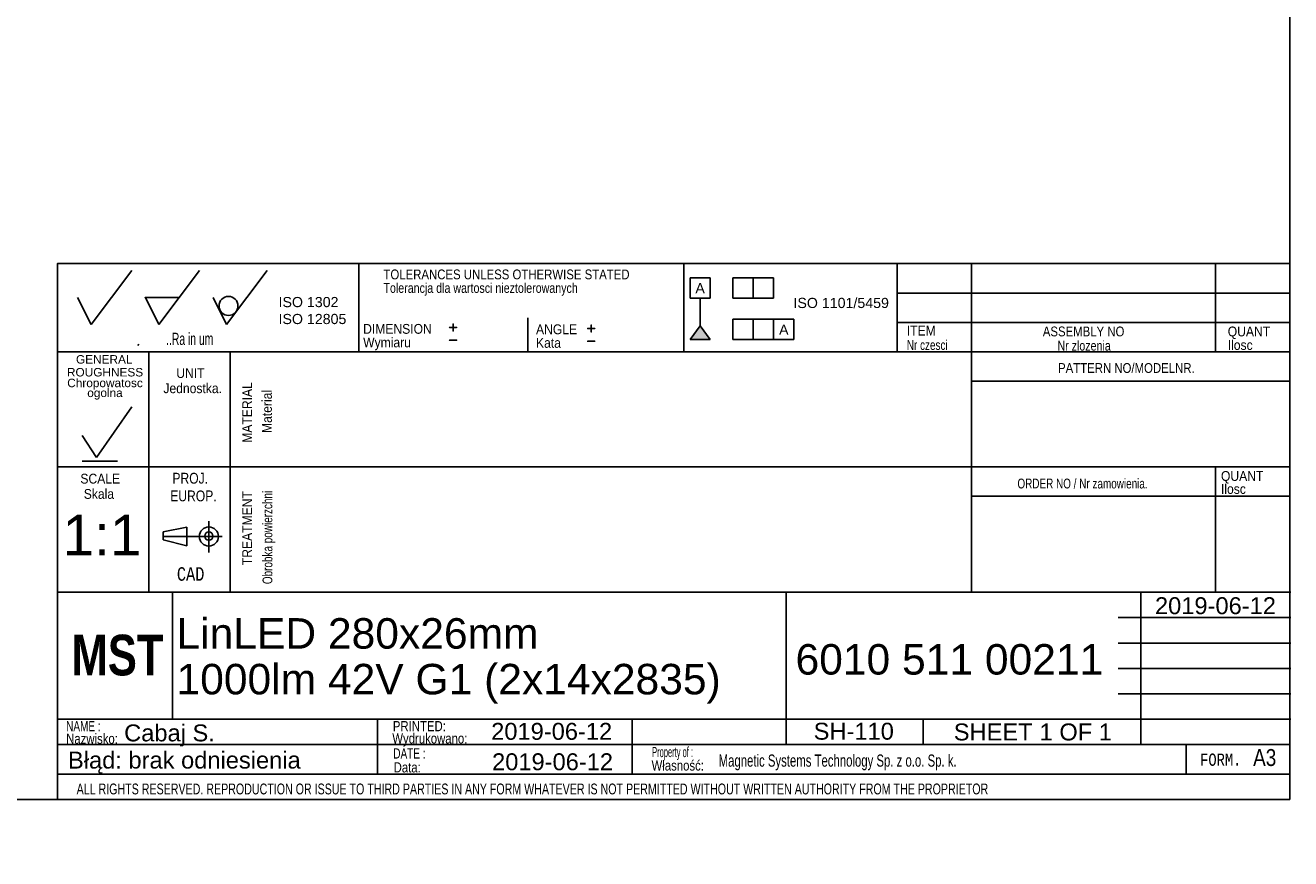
# Model space of a CAD drawing. Header units: millimetres. Extents: x 16 to 406, y 5 to 285.
# Tile 2 of 3: x 219 to 406, y 5 to 128. Entities that reach past the tile are written whole.
import ezdxf
from ezdxf.entities.mleader import LeaderData, LeaderLine
from ezdxf.enums import TextEntityAlignment as Align
from ezdxf.lldxf.tags import DXFTag
from ezdxf.math import Vec2, Vec3

# ---------------------------------------------------------------- set-up
doc = ezdxf.new("R2010")
doc.units = ezdxf.units.MM
doc.layers.add('10', color=7, linetype='Continuous')
doc.layers.add('Default', color=7, linetype='Continuous')
doc.styles.add('SEACAD_Arial', font='arial.ttf')
doc.styles.add('SEACAD_Lucida_Console', font='lucon.TTF', dxfattribs={"width": 0.8})
tags = doc.linetypes.add('CENTER2', pattern=[28.575, 19.05, -3.175, 3.175, -3.175]).pattern_tags.tags
tags[10:11] = [DXFTag(74, 4), DXFTag(75, 0), DXFTag(340, '0'), DXFTag(46, 0.0), DXFTag(50, 0.0), DXFTag(44, 0.0), DXFTag(45, 0.0)]
tags[8:9] = [DXFTag(74, 4), DXFTag(75, 0), DXFTag(340, '0'), DXFTag(46, 0.0), DXFTag(50, 0.0), DXFTag(44, 0.0), DXFTag(45, 0.0)]
tags[6:7] = [DXFTag(74, 4), DXFTag(75, 0), DXFTag(340, '0'), DXFTag(46, 0.0), DXFTag(50, 0.0), DXFTag(44, 0.0), DXFTag(45, 0.0)]
tags[4:5] = [DXFTag(74, 4), DXFTag(75, 0), DXFTag(340, '0'), DXFTag(46, 0.0), DXFTag(50, 0.0), DXFTag(44, 0.0), DXFTag(45, 0.0)]

# ---------------------------------------------------------------- blocks, each defined once
blk = doc.blocks.new('SEANNOT_GROUP7')
at = {"layer": 'Default', "color": 7, "linetype": 'Continuous', "style": 'SEACAD_Arial'}
for s, p in [('LinLED 280x26mm ', (241.26, 40.37)), ('1000lm 42V G1 (2x14x2835)', (241.26, 33.62))]:
    blk.add_text(s, height=4.5, dxfattribs=at).set_placement(p, align=Align.TOP_LEFT)
blk = doc.blocks.new('SEANNOT_GROUP8')
at = {"layer": 'Default', "color": 7, "linetype": 'Continuous', "style": 'SEACAD_Arial'}
blk.add_text('6010 511 00211', height=4.5, dxfattribs=at).set_placement((332.67, 36.54), align=Align.TOP_LEFT)
blk = doc.blocks.new('SEANNOT_GROUP9')
at = {"layer": 'Default', "color": 7, "linetype": 'Continuous', "style": 'SEACAD_Arial'}
blk.add_text('Cabaj S.', height=2.5, dxfattribs=at).set_placement((233.53, 24.68), align=Align.TOP_LEFT)
blk = doc.blocks.new('SEANNOT_GROUP10')
at = {"layer": 'Default', "color": 7, "linetype": 'Continuous', "style": 'SEACAD_Arial'}
blk.add_text('SH-110', height=2.5, dxfattribs=at).set_placement((335.35, 24.93), align=Align.TOP_LEFT)
blk = doc.blocks.new('SEANNOT_GROUP11')
at = {"layer": 'Default', "color": 7, "linetype": 'Continuous', "style": 'SEACAD_Arial'}
blk.add_text('2019-06-12', height=2.5, dxfattribs=at).set_placement((287.86, 20.42), align=Align.TOP_LEFT)
blk = doc.blocks.new('SEANNOT_GROUP12')
at = {"layer": 'Default', "color": 7, "linetype": 'Continuous', "style": 'SEACAD_Arial'}
blk.add_text('1:1', height=6, dxfattribs=at).set_placement((224.43, 55.64), align=Align.TOP_LEFT)
blk = doc.blocks.new('_Dot')
at = {"color": 0, "linetype": 'ByBlock', "lineweight": -2}
blk.add_line((-0.5, 0), (-1, 0), dxfattribs=at)
at = {"color": 0, "linetype": 'ByBlock', "const_width": 0.5}
blk.add_lwpolyline([(-0.25, 0, 1), (0.25, 0, 1)], format="xyb", close=True, dxfattribs=at)
blk = doc.blocks.new('SEANNOT_GROUP14')
at = {"layer": 'Default', "color": 7, "linetype": 'Continuous', "style": 'SEACAD_Arial'}
blk.add_text('2019-06-12', height=2.5, dxfattribs=at).set_placement((287.73, 24.91), align=Align.TOP_LEFT)
blk = doc.blocks.new('SEANNOT_GROUP15')
at = {"layer": 'Default', "color": 7, "linetype": 'Continuous', "style": 'SEACAD_Arial'}
for s, p in [('SHEET ', (356.04, 24.82)), ('1', (368.7, 24.82)), (' OF ', (370.66, 24.82)), ('1', (377.45, 24.82))]:
    blk.add_text(s, height=2.5, dxfattribs=at).set_placement(p, align=Align.TOP_LEFT)
blk = doc.blocks.new('SEANNOT_GROUP16')
at = {"layer": 'Default', "color": 7, "linetype": 'Continuous', "style": 'SEACAD_Arial'}
blk.add_text('2019-06-12', height=2.5, dxfattribs=at).set_placement((385.75, 43.46), align=Align.TOP_LEFT)

msp = doc.modelspace()

# ---------------------------------------------------------------- hatches: boundary and pattern name
at = {"layer": 'Default', "linetype": 'Continuous'}
msp.add_hatch(color=7, dxfattribs=at).paths.add_polyline_path([(318.589, 83.506), (317.089, 81.521), (320.089, 81.521)])

# ---------------------------------------------------------------- linework, layer by layer
at = {"layer": '10', "color": 7, "linetype": 'Continuous'}
for p, q in [((228.666, 83.702), (234.666, 91.702)), ((238.666, 83.702), (244.666, 91.702)), ((248.666, 83.702), (254.666, 91.702)), ((268.166, 92.702), (268.166, 79.702)), ((316.166, 92.702), (316.166, 79.702)), ((347.666, 92.702), (347.666, 79.702)), ((358.666, 92.702), (358.666, 44.202)), ((394.666, 92.702), (394.666, 79.702)), ((405.666, 88.369), (347.666, 88.369)), ((226.666, 87.702), (228.666, 83.702)), ((236.666, 87.702), (241.666, 87.702)), ((236.666, 87.702), (238.666, 83.702)), ((246.666, 87.702), (248.666, 83.702)), ((293.166, 84.702), (293.166, 79.702)), ((405.666, 84.036), (347.666, 84.036)), ((235.541, 80.629), (235.717, 80.835)), ((405.666, 79.702), (223.666, 79.702)), ((237.166, 79.702), (237.166, 44.202)), ((237.166, 79.702), (237.166, 45.702)), ((249.166, 79.702), (249.166, 44.202)), ((405.666, 75.369), (358.666, 75.369)), ((229.469, 64.067), (234.668, 71.572)), ((227.327, 67.349), (229.469, 64.067)), ((405.666, 62.702), (223.666, 62.702)), ((227.327, 63.528), (232.526, 63.528)), ((394.666, 62.702), (394.666, 44.202)), ((405.666, 58.369), (358.666, 58.369)), ((246.041, 54.678), (246.041, 50.07)), ((246.041, 54.678), (246.041, 50.07)), ((239.312, 53.117), (242.798, 53.809)), ((239.312, 51.925), (239.312, 53.117)), ((242.798, 53.809), (242.798, 51.041)), ((242.798, 51.041), (239.312, 51.925)), ((331.291, 44.202), (223.666, 44.202)), ((331.166, 44.202), (223.666, 44.202)), ((240.666, 25.452), (240.666, 44.202)), ((380.291, 44.202), (405.791, 44.202)), ((383.666, 21.702), (383.666, 44.202)), ((380.291, 40.452), (405.791, 40.452)), ((380.291, 36.702), (405.791, 36.702)), ((380.291, 32.952), (405.791, 32.952)), ((380.291, 29.202), (405.791, 29.202)), ((223.666, 25.452), (405.791, 25.452)), ((270.926, 25.414), (270.926, 17.289)), ((308.524, 25.452), (308.524, 17.327)), ((351.541, 25.452), (351.541, 21.702)), ((223.666, 21.702), (380.291, 21.702)), ((390.354, 21.702), (390.354, 17.327)), ((223.666, 17.327), (405.666, 17.327))]:
    msp.add_line(p, q, dxfattribs=at)
at = {"layer": '10', "color": 7, "linetype": 'CENTER2'}
msp.add_line((239.312, 52.425), (248.028, 52.425), dxfattribs=at)
at = {"layer": '10', "color": 7, "linetype": 'Continuous'}
for points in [[(405.666, 13.577), (405.666, 284.577), (15.666, 284.577), (15.666, 13.577), (405.666, 13.577)], [(405.666, 13.577), (405.666, 92.702), (223.666, 92.702), (223.666, 13.577), (405.666, 13.577)], [(331.291, 44.202), (331.291, 21.702), (405.666, 21.702), (405.666, 44.202), (331.291, 44.202)]]:
    msp.add_lwpolyline(points, dxfattribs=at)
for centre, radius in [((248.939, 86.457), 1.402), ((246.041, 52.425), 1.415), ((246.041, 52.484), 0.607)]:
    msp.add_circle(centre, radius, dxfattribs=at)
msp.add_point((236.666, 87.702), dxfattribs=at)
at = {"layer": 'Default', "color": 7, "linetype": 'Continuous'}
for p, q in [((317.089, 87.611), (317.089, 90.611)), ((317.089, 90.611), (320.089, 90.611)), ((320.089, 90.611), (320.089, 87.611)), ((323.424, 87.611), (323.424, 90.611)), ((323.424, 90.611), (329.424, 90.611)), ((326.424, 90.611), (326.424, 87.611)), ((329.424, 90.611), (329.424, 87.611)), ((320.089, 87.611), (317.089, 87.611)), ((318.589, 83.506), (318.589, 87.611)), ((329.424, 87.611), (323.424, 87.611)), ((323.424, 81.521), (323.424, 84.521)), ((323.424, 84.521), (332.424, 84.521)), ((326.424, 84.521), (326.424, 81.521)), ((329.424, 81.521), (329.424, 84.521)), ((332.424, 84.521), (332.424, 81.521)), ((317.089, 81.521), (318.589, 83.506)), ((318.589, 83.506), (320.089, 81.521)), ((320.089, 81.521), (317.089, 81.521)), ((332.424, 81.521), (323.424, 81.521))]:
    msp.add_line(p, q, dxfattribs=at)

# ---------------------------------------------------------------- block references
at = {"layer": 'Default'}
for name in ['SEANNOT_GROUP12', 'SEANNOT_GROUP16', 'SEANNOT_GROUP7', 'SEANNOT_GROUP8', 'SEANNOT_GROUP9', 'SEANNOT_GROUP14', 'SEANNOT_GROUP10', 'SEANNOT_GROUP15', 'SEANNOT_GROUP11']:
    msp.add_blockref(name, (0, 0), dxfattribs=at)

# ---------------------------------------------------------------- texts
at = {"layer": '10', "attachment_point": 1}
for s, insert, char_height, width, style in [('{\\farial rounded mt|b0||i0||c0|p34;\\C7;\\H1.45000002;\\W0.83002;TOLERANCES UNLESS OTHERWISE STATED}', (271.823, 91.84), 1.45, 38.61414, 'SEACAD_Arial'), ('{\\farial rounded mt|b0||i0||c0|p34;\\C7;\\H1.45000002;\\W0.77704;Tolerancja dla wartosci nieztolerowanych}', (271.823, 89.84), 1.45, 36.02936, 'SEACAD_Arial'), ('{\\farial rounded mt|b0||i0||c0|p34;\\C7;\\H1.8;\\W0.608;..Ra in um}', (239.73, 82.502), 1.8, 8.92175, 'SEACAD_Arial'), ('{\\farial rounded mt|b0||i0||c0|p34;\\C7;\\H1.45000002;\\W0.883;DIMENSION}', (268.823, 83.801), 1.45, 10.15001, 'SEACAD_Arial'), ('{\\farial rounded mt|b0||i0||c0|p34;\\C7;\\H1.45000002;\\W0.883;ANGLE}', (294.351, 83.737), 1.45, 6.05218, 'SEACAD_Arial'), ('{\\farial rounded mt|b0||i0||c0|p34;\\C7;\\H1.45000002;\\W0.883;ITEM}', (349.106, 83.545), 1.45, 4.25544, 'SEACAD_Arial'), ('{\\farial rounded mt|b0||i0||c0|p34;\\C7;\\H1.45000002;\\W0.83002;ASSEMBLY NO}', (369.185, 83.418), 1.45, 12.82936, 'SEACAD_Arial'), ('{\\farial rounded mt|b0||i0||c0|p34;\\C7;\\H1.45000002;\\W0.883;QUANT}', (396.497, 83.418), 1.45, 6.24131, 'SEACAD_Arial'), ('{\\farial rounded mt|b0||i0||c0|p34;\\C7;\\H1.45000002;\\W0.883;Wymiaru}', (268.823, 81.801), 1.45, 8.67569, 'SEACAD_Arial'), ('{\\farial rounded mt|b0||i0||c0|p34;\\C7;\\H1.45000002;\\W0.883;Kata}', (294.351, 81.737), 1.45, 5.07501, 'SEACAD_Arial'), ('{\\farial rounded mt|b0||i0||c0|p34;\\C7;\\H1.45000002;\\W0.72406;Nr czesci }', (349.106, 81.418), 1.45, 7.78588, 'SEACAD_Arial'), ('{\\farial rounded mt|b0||i0||c0|p34;\\C7;\\H1.45000002;\\W0.77704;Nr zlozenia}', (371.349, 81.319), 1.45, 9.50428, 'SEACAD_Arial'), ('{\\farial rounded mt|b0||i0||c0|p34;\\C7;\\H1.45000002;\\W0.883;Ilosc}', (396.497, 81.418), 1.45, 6.93479, 'SEACAD_Arial'), ('{\\farial rounded mt|b0||i0||c0|p34;\\C7;\\H1.45000002;\\W0.883;UNIT}', (241.233, 77.275), 1.45, 4.16088, 'SEACAD_Arial'), ('{\\farial rounded mt|b0||i0||c0|p34;\\C7;\\H1.45000002;\\W0.83002;PATTERN NO/MODELNR.}', (371.438, 78.024), 1.45, 21.43479, 'SEACAD_Arial'), ('{\\farial rounded mt|b0||i0||c0|p34;\\C7;\\H1.45000002;\\W0.883;Jednostka.}', (239.329, 75.036), 1.45, 8.72628, 'SEACAD_Arial'), ('{\\farial rounded mt|b0||i0||c0|p34;\\C7;\\H1.45000002;\\W0.883;SCALE}', (227.067, 61.69), 1.45, 5.86305, 'SEACAD_Arial'), ('{\\farial rounded mt|b0||i0||c0|p34;\\C7;\\H1.60000002;\\W0.8;PROJ.}', (240.654, 61.826), 1.6, 5.11305, 'SEACAD_Arial'), ('{\\farial rounded mt|b0||i0||c0|p34;\\C7;\\H1.45000002;\\W0.883;QUANT}', (395.497, 62.085), 1.45, 6.24131, 'SEACAD_Arial'), ('{\\farial rounded mt|b0||i0||c0|p34;\\C7;\\H1.45000002;\\W0.72406;ORDER NO / Nr zamowienia.}', (365.438, 60.97), 1.45, 25.03089, 'SEACAD_Arial'), ('{\\farial rounded mt|b0||i0||c0|p34;\\C7;\\H1.45000002;\\W0.883;Ilosc}', (395.497, 60.165), 1.45, 6.93479, 'SEACAD_Arial'), ('{\\farial rounded mt|b0||i0||c0|p34;\\C7;\\H1.45000002;\\W0.883;Skala}', (227.568, 59.436), 1.45, 5.77723, 'SEACAD_Arial'), ('{\\farial rounded mt|b0||i0||c0|p34;\\C7;\\H1.60000002;\\W0.8;EUROP.}', (240.336, 59.22), 1.6, 6.64349, 'SEACAD_Arial'), ('{\\fLucida Console|b0||i0||c0|p34;\\C7;\\H1.99999998;\\W0.8;CAD}', (241.316, 47.895), 2, 4.53334, 'SEACAD_Lucida_Console'), ('{\\farial rounded mt|b0||i0||c0|p34;\\C7;\\H1.5;\\W0.704;NAME :}', (224.968, 25.176), 1.5, 5.5761, 'SEACAD_Arial'), ('{\\farial rounded mt|b0||i0||c0|p34;\\C7;\\H1.5;\\W0.8;PRINTED:}', (273.216, 25.176), 1.5, 8.9879, 'SEACAD_Arial'), ('{\\farial rounded mt|b0||i0||c0|p34;\\C7;\\H1.5;\\W0.8;Nazwisko:}', (224.968, 23.329), 1.5, 7.67838, 'SEACAD_Arial'), ('{\\farial rounded mt|b0||i0||c0|p34;\\C7;\\H1.5;\\W0.8;Wydrukowano:}', (273.128, 23.366), 1.5, 11.43865, 'SEACAD_Arial'), ('{\\farial rounded mt|b0||i0||c0|p34;\\C7;\\H1.5;\\W0.704;DATE :}', (273.282, 21.148), 1.5, 5.2174, 'SEACAD_Arial'), ('{\\farial rounded mt|b0||i0||c0|p34;\\C7;\\H1.5;\\W0.46208;Property of :}', (311.497, 21.358), 1.5, 8.86958, 'SEACAD_Arial'), ('{\\farial rounded mt|b0||i0||c0|p34;\\C7;\\H2.50000002;\\W0.8;A3}', (400.244, 21.047), 2.5, 3.31523, 'SEACAD_Arial'), ('{\\farial rounded mt|b0||i0||c0|p34;\\C7;\\H1.5;\\W0.8;Data:}', (273.325, 19.098), 1.5, 6.19566, 'SEACAD_Arial'), ('{\\farial rounded mt|b0||i0||c0|p34;\\C7;\\H1.5;\\W0.8;Własność:}', (311.414, 19.374), 1.5, 10.89131, 'SEACAD_Arial'), ('{\\farial rounded mt|b0||i0||c0|p34;\\C7;\\H1.8;\\W0.667;Magnetic Systems Technology Sp. z o.o. Sp. k.}', (321.317, 20.244), 1.8, 58.30436, 'SEACAD_Arial'), ('{\\fLucida Console|b0||i0||c0|p34;\\C7;\\H1.8;\\W0.8;FORM.}', (392.416, 20.377), 1.8, 6.80001, 'SEACAD_Lucida_Console'), ('{\\farial rounded mt|b0||i0||c0|p34;\\C7;\\H1.60000002;\\W0.704;ALL RIGHTS RESERVED. REPRODUCTION OR ISSUE TO THIRD PARTIES IN ANY FORM WHATEVER IS NOT PERMITTED WITHOUT WRITTEN AUTHORITY FROM THE PROPRIETOR}', (226.514, 15.955), 1.6, 148.00001, 'SEACAD_Arial')]:
    msp.add_mtext(s, dxfattribs=dict(at, insert=insert, char_height=char_height, width=width, style=style))
at = {"layer": '10', "char_height": 1.25, "attachment_point": 1}
for s, insert, width in [('{\\fArial|b0||i0||c0|p34;\\C7;\\H1.2499998;\\W1.;GENERAL}', (226.419, 79.196), 8.3424), ('{\\fArial|b0||i0||c0|p34;\\C7;\\H1.2499998;\\W1.;ROUGHNESS}', (225.084, 77.302), 11.22283)]:
    msp.add_mtext(s, dxfattribs=dict(at, insert=insert, width=width))
at = {"layer": '10', "insert": (230.703, 74.174), "char_height": 1.25, "width": 11.65265, "attachment_point": 5, "line_spacing_factor": 0.7}
msp.add_mtext('{\\fArial|b0||i0||c0|p34;\\C7;\\H1.24999998;\\W1.;Chropowatosc\\P}{\\fArial|b0||i0||c0|p34;\\C7;\\H1.24999998;\\W1.;ogolna}', dxfattribs=at)
at = {"layer": '10', "char_height": 1.45, "attachment_point": 1, "rotation": 89.99999, "style": 'SEACAD_Arial'}
for s, insert, width in [('{\\farial rounded mt|b0||i0||c0|p34;\\C7;\\H1.45000002;\\W0.883;MATERIAL}', (250.968, 66.261), 8.92066), ('{\\farial rounded mt|b0||i0||c0|p34;\\C7;\\H1.45000002;\\W0.883;Material}', (253.888, 67.703), 7.15315), ('{\\farial rounded mt|b0||i0||c0|p34;\\C7;\\H1.45000002;\\W0.883;TREATMENT}', (250.968, 48.199), 10.87501), ('{\\farial rounded mt|b0||i0||c0|p34;\\C7;\\H1.45000002;\\W0.72406;Obrobka powierzchni}', (253.968, 45.395), 17.04755)]:
    msp.add_mtext(s, dxfattribs=dict(at, insert=insert, width=width))
at = {"layer": 'Default'}
for s, insert, char_height, width, attachment_point in [('{\\fArial CE|b0||i0||c0|p34;\\C7;\\H1.5;\\W1.;A}', (318.583, 89.835), 1.5, 1.40218, 2), ('{\\fArial|b0||i0||c0|p34;\\C7;\\H1.5;\\W1.;ISO 1302 \\P}{\\fArial|b0||i0||c0|p34;\\C7;\\H1.5;\\W1.;ISO 12805}', (256.327, 87.785), 1.5, 10.48633, 1), ('{\\fArial|b0||i0||c0|p34;\\C7;\\H1.5;\\W1.;ISO 1101/5459}', (339.414, 87.653), 1.5, 14.66134, 2), ('{\\fSolid Edge ISO|b0||i0||c0|p34;\\C7;\\H2.5;\\W1.;+\\P}', (281.293, 84.797), 2.5, 1.88245, 1), ('{\\fSolid Edge ISO|b0||i0||c0|p34;\\C7;\\H2.5;\\W1.;+\\P}', (301.686, 84.64), 2.5, 1.88245, 1), ('{\\fArial CE|b0||i0||c0|p34;\\C7;\\H1.5;\\W1.;A}', (330.939, 83.709), 1.5, 1.40218, 2), ('{\\fSolid Edge ISO|b0||i0||c0|p34;\\C7;\\H2.5;\\W1.;-\\P}', (281.293, 82.914), 2.5, 1.88245, 1), ('{\\fSolid Edge ISO|b0||i0||c0|p34;\\C7;\\H2.5;\\W1.;-\\P}', (301.686, 82.758), 2.5, 1.88245, 1)]:
    msp.add_mtext(s, dxfattribs=dict(at, insert=insert, char_height=char_height, width=width, attachment_point=attachment_point))

# ---------------------------------------------------------------- leaders
at = {"layer": 'Default', "color": 7, "linetype": 'Continuous'}
ml = msp.add_multileader_mtext('Standard', dxfattribs=at)
ml.set_content('{\\pxsm0.9;\\fImpact|b0||i0||c0|p34;\\W1.;MST\\P}', color=256)
ml.set_leader_properties()
ml.set_arrow_properties(name='DOT')
ml.build(insert=Vec2(0, 0))
ml.multileader.update_dxf_attribs({"leader_type": 0, "dogleg_length": 0, "arrow_head_size": 6})
ctx = ml.context
ctx.base_point, ctx.char_height, ctx.arrow_head_size, ctx.landing_gap_size = Vec3(223.758, 34.856), 6, 6, 2.1
ctx.mtext.insert = Vec3(225.758, 37.919)
ml = msp.add_multileader_mtext('Standard', dxfattribs=at)
ml.set_content('{\\pxsm0.9;\\fArial|b0||i0||c0|p34;\\W1.; Błąd: brak odniesienia\\P}', color=256)
ml.set_leader_properties()
ml.set_arrow_properties(name='DOT')
ml.build(insert=Vec2(0, 0))
ml.multileader.update_dxf_attribs({"leader_type": 0, "dogleg_length": 0, "arrow_head_size": 2.5})
ctx = ml.context
ctx.base_point, ctx.char_height, ctx.arrow_head_size, ctx.landing_gap_size = Vec3(222.27, 19.052), 2.5, 2.5, 0.875
ctx.mtext.insert = Vec3(224.27, 20.668)

doc.saveas('drawing.dxf')
